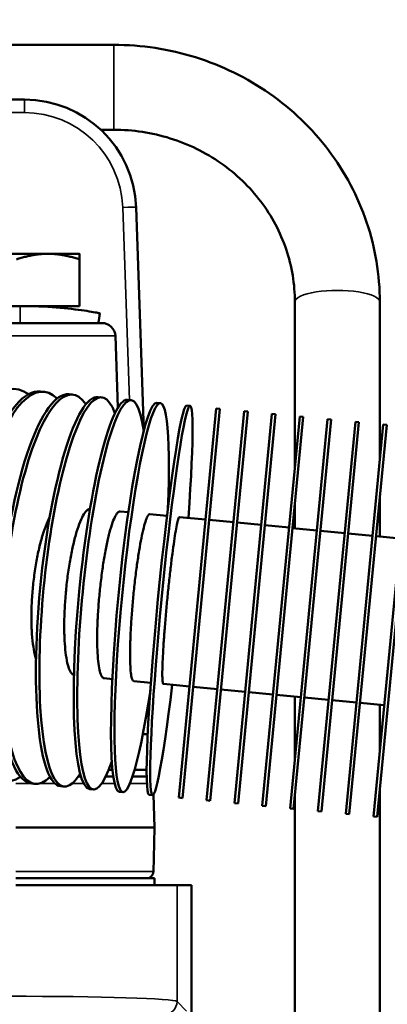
# Model space of a CAD drawing. Header units: inches. Extents: x 1 to 237, y 4 to 150.
# Tile 99 of 166: x 123.04 to 124.68, y 127.58 to 131.99. Entities that reach past the tile are written whole.
import ezdxf

# ---------------------------------------------------------------- set-up
doc = ezdxf.new("R2010")
doc.units = ezdxf.units.IN
doc.header["$LTSCALE"] = 7
doc.header["$MEASUREMENT"] = 0
for name, color, linetype, lineweight in [('Dimension (ANSI)', 7, 'Continuous', 25), ('Visible (ANSI)', 7, 'Continuous', 50), ('Visible Narrow (ANSI)', 7, 'Continuous', 35)]:
    doc.layers.add(name, color=color, linetype=linetype, lineweight=lineweight)
doc.styles.add('Dimension Text', font='tahoma.ttf')
doc.dimstyles.new('Dual Dimension', dxfattribs={"dimscale": 7, "dimtxt": 0.12, "dimasz": 0.098425, "dimexe": 0.125, "dimexo": 0.0625, "dimgap": 0.031496, "dimtad": 0, "dimtih": 1, "dimtoh": 1, "dimrnd": 1e-08, "dimzin": 4, "dimdsep": 46, "dimtxsty": 'Dimension Text', "dimcen": 0.09, "dimdle": 0.393701, "dimclrd": 256, "dimclre": 256, "dimclrt": 256, "dimadec": 0, "dimazin": 1, "dimtfac": 1, "dimtofl": 0, "dimtmove": 0, "dimatfit": 3, "dimfxl": 1, "dimtolj": 1, "dimtzin": 4, "dimlwd": -1, "dimlwe": -1, "dimarcsym": 0})

# ---------------------------------------------------------------- blocks, each defined once
blk = doc.blocks.new('*D10')
at = {"layer": 'Defpoints', "color": 0, "transparency": 16777216}
for p in [(133.3781, 137.6703), (133.3781, 124.9932), (104.713, 109.4716)]:
    blk.add_point(p, dxfattribs=at)
at = {"layer": 'Dimension (ANSI)', "transparency": 16777216}
for p, q in [((104.713, 109.9091), (104.713, 138.5453)), ((133.3781, 125.4307), (133.3781, 138.5453)), ((105.402, 137.6703), (115.1345, 137.6703)), ((132.6891, 137.6703), (122.9566, 137.6703))]:
    blk.add_line(p, q, dxfattribs=at)
for points in [[(105.402, 137.7852), (105.402, 137.5555), (104.713, 137.6703)], [(132.6891, 137.7852), (132.6891, 137.5555), (133.3781, 137.6703)]]:
    blk.add_solid(points, dxfattribs=at)
at = {"layer": 'Dimension (ANSI)', "transparency": 16777216, "insert": (119.0455, 137.6703), "char_height": 0.84, "attachment_point": 5, "style": 'Dimension Text'}
blk.add_mtext('\\A1;{\\H3.0x;(}\\S28.67^ 728.1 mm;{\\H3.0x;)}', dxfattribs=at)

msp = doc.modelspace()

# ---------------------------------------------------------------- linework, layer by layer
at = {"layer": 'Visible (ANSI)'}
for p, q in [((121.7052, 131.8767), (123.4582, 131.8767)), ((123.0582, 131.6317), (122.0337, 131.6317)), ((123.307, 131.4967), (123.307, 131.4967)), ((123.3998, 131.4967), (123.4582, 131.4967)), ((123.5927, 130.1515), (123.5579, 131.1491)), ((123.1637, 130.9417), (122.8827, 130.9417)), ((123.3042, 130.9417), (123.1637, 130.9417)), ((123.3042, 130.7077), (123.3042, 130.9166)), ((123.0373, 130.7077), (123.0398, 130.7077)), ((123.3042, 130.7077), (123.0398, 130.7077)), ((123.2107, 130.7006), (123.2107, 130.7077)), ((124.2682, 130.7254), (124.2682, 129.9853)), ((124.6482, 130.7254), (124.6482, 130.0193)), ((122.6412, 130.6317), (123.4053, 130.6317)), ((123.4653, 130.5738), (123.4765, 130.253)), ((123.1303, 130.3253), (123.1455, 130.3239)), ((123.2583, 130.313), (123.2737, 130.3115)), ((123.388, 130.3005), (123.4036, 130.299)), ((123.519, 130.2879), (123.5348, 130.2864)), ((123.6511, 130.2752), (123.6669, 130.2737)), ((123.7838, 130.2624), (123.7998, 130.2609)), ((123.9169, 130.2496), (123.7492, 128.5077)), ((123.7651, 128.5061), (123.9329, 130.2481)), ((124.0414, 130.2376), (123.8736, 128.4957)), ((123.8896, 128.4941), (124.0573, 130.2361)), ((123.9169, 130.2496), (123.9329, 130.2481)), ((124.1658, 130.2256), (123.9981, 128.4837)), ((124.014, 128.4822), (124.1817, 130.2241)), ((124.0414, 130.2376), (124.0573, 130.2361)), ((124.2902, 130.2137), (124.1225, 128.4717)), ((124.1384, 128.4702), (124.3061, 130.2121)), ((124.1658, 130.2256), (124.1817, 130.2241)), ((124.2902, 130.2137), (124.3061, 130.2121)), ((124.4146, 130.2017), (124.2469, 128.4597)), ((124.2628, 128.4582), (124.4306, 130.2001)), ((124.5391, 130.1897), (124.3713, 128.4478)), ((124.3873, 128.4462), (124.555, 130.1882)), ((124.4146, 130.2017), (124.4306, 130.2001)), ((124.6635, 130.1777), (124.4958, 128.4358)), ((124.5117, 128.4342), (124.6794, 130.1762)), ((124.5391, 130.1897), (124.555, 130.1882)), ((124.6635, 130.1777), (124.6794, 130.1762)), ((124.7879, 130.1657), (124.6202, 128.4238)), ((124.6361, 128.4223), (124.8038, 130.1642)), ((124.2682, 129.8184), (124.2682, 129.7135)), ((124.6482, 129.8523), (124.6482, 129.6769)), ((123.5236, 129.7852), (123.4868, 129.7887)), ((123.6961, 129.7686), (123.619, 129.776)), ((123.869, 129.7519), (123.7518, 129.7632)), ((123.9934, 129.7399), (123.8849, 129.7504)), ((124.1179, 129.7279), (124.0094, 129.7384)), ((124.2423, 129.716), (124.1338, 129.7264)), ((124.3667, 129.704), (124.2582, 129.7144)), ((124.4911, 129.692), (124.3826, 129.7024)), ((124.6156, 129.68), (124.5071, 129.6905)), ((124.74, 129.668), (124.6315, 129.6785)), ((123.415, 129.0422), (123.4517, 129.0386)), ((123.5471, 129.0294), (123.6242, 129.022)), ((123.6799, 129.0166), (123.7971, 129.0054)), ((123.9216, 128.9934), (123.8131, 129.0038)), ((124.046, 128.9814), (123.9375, 128.9918)), ((124.1704, 128.9694), (124.0619, 128.9799)), ((124.2948, 128.9574), (124.1863, 128.9679)), ((124.2682, 128.96), (124.2682, 128.6812)), ((124.4193, 128.9454), (124.3108, 128.9559)), ((124.5437, 128.9335), (124.4352, 128.9439)), ((124.6681, 128.9215), (124.5596, 128.9319)), ((124.6482, 128.9234), (124.6482, 128.7151)), ((123.6101, 128.7917), (123.5882, 128.7917)), ((123.4352, 128.6317), (123.4525, 128.6317)), ((123.551, 128.6317), (123.6052, 128.6317)), ((123.2993, 128.6017), (123.3116, 128.6017)), ((123.4218, 128.6017), (123.4562, 128.6017)), ((123.5417, 128.6017), (123.6054, 128.6017)), ((123.0905, 128.5711), (123.106, 128.5696)), ((123.2202, 128.5586), (123.2358, 128.5571)), ((123.3513, 128.546), (123.367, 128.5445)), ((124.6482, 128.5481), (124.6482, 125.4448)), ((123.4834, 128.5333), (123.4992, 128.5317)), ((123.6161, 128.5205), (123.632, 128.5189)), ((123.6364, 128.5221), (123.6402, 128.3742)), ((123.7492, 128.5077), (123.7651, 128.5061)), ((123.8736, 128.4957), (123.8896, 128.4941)), ((124.2682, 128.5142), (124.2682, 127.4816)), ((123.9981, 128.4837), (124.014, 128.4822)), ((124.1225, 128.4717), (124.1384, 128.4702)), ((124.2469, 128.4597), (124.2628, 128.4582)), ((124.3713, 128.4478), (124.3873, 128.4462)), ((124.4958, 128.4358), (124.5117, 128.4342)), ((124.6202, 128.4238), (124.6361, 128.4223)), ((123.0202, 128.3742), (123.6402, 128.3742)), ((123.6402, 128.3742), (123.6366, 128.2368)), ((123.6351, 128.1768), (123.6366, 128.2368)), ((123.6402, 128.1467), (123.0202, 128.1467)), ((123.6402, 128.1467), (123.6402, 128.1167)), ((123.0202, 128.1167), (123.2933, 128.1167)), ((123.2933, 128.1167), (123.7411, 128.1167)), ((123.8052, 128.1167), (123.7411, 128.1167)), ((123.8052, 127.5372), (123.8052, 128.1167))]:
    msp.add_line(p, q, dxfattribs=at)
for centre, radius, start, end in [((123.0582, 131.1317), 0.5, 2, 90), ((123.4053, 130.5717), 0.06, 2, 90), ((123.5771, 128.8817), 0.06, 47.4363, 53.5477), ((123.6041, 128.5707), 0.031, 87.6295, 90), ((123.6041, 128.1777), 0.031, 270, 358.5)]:
    msp.add_arc(centre, radius, start, end, dxfattribs=at)
for centre, major_axis, ratio, start_param, end_param in [((122.9354, 129.4651), (0.0839, 0.871), 0.347305, 6.084719, 9.623244), ((123.0616, 129.4529), (0.0839, 0.871), 0.299363, 6.045469, 9.662494), ((123.1898, 129.4406), (0.0839, 0.871), 0.250653, 5.988634, 9.719329), ((123.3197, 129.4281), (0.0839, 0.871), 0.201299, 5.897922, 9.810042), ((123.4509, 129.4154), (0.0839, 0.871), 0.151428, 5.726035, 9.981928), ((123.5831, 129.4027), (0.0839, 0.871), 0.101168, 5.198483, 10.50948), ((123.0464, 129.4544), (-0.0839, -0.871), 0.299363, 3.141593, 6.283185), ((123.1744, 129.442), (-0.0839, -0.871), 0.250653, 3.141593, 6.283185), ((123.3041, 129.4296), (-0.0839, -0.871), 0.201299, 3.141593, 6.283185), ((123.7159, 129.3899), (0.0839, 0.871), 0.050649, 5.1553, 10.552663), ((123.4352, 129.4169), (-0.0839, -0.871), 0.151428, 3.141593, 6.283185), ((123.5672, 129.4042), (-0.0839, -0.871), 0.101168, 3.141593, 6.283185), ((123.7, 129.3914), (-0.0839, -0.871), 0.050649, 3.141593, 6.283185)]:
    msp.add_ellipse(centre, major_axis=major_axis, ratio=ratio, start_param=start_param, end_param=end_param, dxfattribs=at)
for points, knots in [([(123.4582, 131.8767), (123.5821, 131.8767), (123.7059, 131.8578), (123.9419, 131.7841), (124.054, 131.7293), (124.2556, 131.5884), (124.3451, 131.5025), (124.4925, 131.3075), (124.5503, 131.1985), (124.6282, 130.9681), (124.6482, 130.8468), (124.6482, 130.7254)], [1.570796, 1.570796, 1.570796, 1.570796, 1.884956, 1.884956, 2.199115, 2.199115, 2.513274, 2.513274, 2.827433, 2.827433, 3.141593, 3.141593, 3.141593, 3.141593]), ([(123.4582, 131.4967), (123.5438, 131.4967), (123.6294, 131.4836), (123.7918, 131.4329), (123.8686, 131.3952), (124.0058, 131.2994), (124.0662, 131.2413), (124.1651, 131.1105), (124.2035, 131.0379), (124.2551, 130.8854), (124.2682, 130.8054), (124.2682, 130.7255), (124.2682, 130.7254), (124.2682, 130.7254)], [1.570796, 1.570796, 1.570796, 1.570796, 1.884917, 1.884917, 2.199076, 2.199076, 2.513236, 2.513236, 2.827395, 2.827395, 3.141554, 3.141554, 3.141593, 3.141593, 3.141593, 3.141593]), ([(122.8357, 130.7006), (122.7907, 130.6969), (122.7089, 130.6867), (122.6437, 130.6742), (122.6513, 130.6742), (122.732, 130.687), (122.8706, 130.7029), (122.9838, 130.7077), (123.0398, 130.7077)], [-1.090933, -1.090933, -1.090933, -1.090933, -0.673198, -0.224399, 0.224399, 0.673198, 1.121997, 1.570796, 1.570796, 1.570796, 1.570796]), ([(123.0398, 130.7077), (123.0959, 130.7077), (123.2068, 130.7029), (123.336, 130.687), (123.3895, 130.6768), (123.3963, 130.675), (123.3963, 130.6748)], [1.570796, 1.570796, 1.570796, 1.570796, 2.019595, 2.468394, 2.917193, 3.097899, 3.097899, 3.097899, 3.097899]), ([(123.3519, 129.8012), (123.3482, 129.8007), (123.3443, 129.7988), (123.3349, 129.7911), (123.3293, 129.7841), (123.319, 129.7673), (123.3134, 129.756), (123.3023, 129.7289), (123.2968, 129.7131), (123.2871, 129.6811), (123.282, 129.6621), (123.2724, 129.6208), (123.2679, 129.5987), (123.2602, 129.5565), (123.2564, 129.5325), (123.2497, 129.4834), (123.2468, 129.4583), (123.2446, 129.4353), (123.2423, 129.4123), (123.2404, 129.3871), (123.2376, 129.3376), (123.2368, 129.3133), (123.2363, 129.2704), (123.2365, 129.2478), (123.2381, 129.2055), (123.2395, 129.1858), (123.2429, 129.1526), (123.2452, 129.1361), (123.2509, 129.1074), (123.2543, 129.0952), (123.2612, 129.0767), (123.2653, 129.0687), (123.2731, 129.0594), (123.2766, 129.0569), (123.2801, 129.0556)], [4.278467, 4.278467, 4.278467, 4.278467, 4.408223, 4.408223, 4.584554, 4.584554, 4.760883, 4.760883, 4.937213, 4.937213, 5.11354, 5.11354, 5.289868, 5.289868, 5.466194, 5.466194, 5.64252, 5.64252, 5.64252, 5.818847, 5.818847, 5.995174, 5.995174, 6.171502, 6.171502, 6.34783, 6.34783, 6.524159, 6.524159, 6.700488, 6.700488, 6.876818, 6.876818, 7.006574, 7.006574, 7.006574, 7.006574]), ([(123.4868, 129.7887), (123.4834, 129.789), (123.4793, 129.7871), (123.4709, 129.778), (123.4665, 129.7709), (123.4584, 129.7539), (123.4539, 129.7425), (123.4449, 129.7152), (123.4404, 129.6993), (123.4323, 129.6672), (123.428, 129.648), (123.4197, 129.6067), (123.4158, 129.5845), (123.409, 129.5421), (123.4056, 129.5181), (123.3994, 129.469), (123.3966, 129.4439), (123.3944, 129.4209), (123.3922, 129.3978), (123.3901, 129.3726), (123.3868, 129.3232), (123.3856, 129.299), (123.3842, 129.2562), (123.3838, 129.2337), (123.384, 129.1915), (123.3846, 129.1719), (123.3864, 129.1388), (123.3878, 129.1223), (123.3914, 129.0938), (123.3937, 129.0818), (123.3984, 129.0635), (123.4014, 129.0556), (123.4079, 129.0451), (123.4115, 129.0425), (123.415, 129.0422)], [4.231892, 4.231892, 4.231892, 4.231892, 4.408223, 4.408223, 4.584554, 4.584554, 4.760883, 4.760883, 4.937213, 4.937213, 5.11354, 5.11354, 5.289868, 5.289868, 5.466194, 5.466194, 5.64252, 5.64252, 5.64252, 5.818846, 5.818846, 5.995173, 5.995173, 6.1715, 6.1715, 6.347828, 6.347828, 6.524157, 6.524157, 6.700486, 6.700486, 6.876817, 6.876817, 7.053149, 7.053149, 7.053149, 7.053149]), ([(123.619, 129.776), (123.6167, 129.7762), (123.6139, 129.7742), (123.608, 129.7648), (123.6048, 129.7576), (123.5988, 129.7403), (123.5954, 129.7288), (123.5885, 129.7013), (123.585, 129.6853), (123.5786, 129.6531), (123.5751, 129.6338), (123.5682, 129.5924), (123.5649, 129.5701), (123.559, 129.5277), (123.5559, 129.5037), (123.5502, 129.4545), (123.5475, 129.4294), (123.5453, 129.4063), (123.5431, 129.3833), (123.5409, 129.3581), (123.5371, 129.3088), (123.5356, 129.2846), (123.5333, 129.2418), (123.5323, 129.2194), (123.5311, 129.1773), (123.5309, 129.1578), (123.531, 129.1249), (123.5314, 129.1085), (123.533, 129.0802), (123.5341, 129.0683), (123.5367, 129.0502), (123.5384, 129.0424), (123.5425, 129.0322), (123.5448, 129.0296), (123.5471, 129.0294)], [4.231892, 4.231892, 4.231892, 4.231892, 4.408223, 4.408223, 4.584554, 4.584554, 4.760883, 4.760883, 4.937213, 4.937213, 5.11354, 5.11354, 5.289868, 5.289868, 5.466194, 5.466194, 5.64252, 5.64252, 5.64252, 5.818846, 5.818846, 5.995173, 5.995173, 6.1715, 6.1715, 6.347828, 6.347828, 6.524157, 6.524157, 6.700486, 6.700486, 6.876817, 6.876817, 7.053149, 7.053149, 7.053149, 7.053149]), ([(123.1715, 129.7634), (123.1703, 129.761), (123.169, 129.7585), (123.1612, 129.7425), (123.1547, 129.7268), (123.1434, 129.695), (123.1375, 129.676), (123.1265, 129.6349), (123.1214, 129.6128), (123.1129, 129.5707), (123.1087, 129.5467), (123.1015, 129.4977), (123.0985, 129.4726), (123.0963, 129.4496), (123.0941, 129.4265), (123.0922, 129.4013), (123.0899, 129.3518), (123.0895, 129.3275), (123.0898, 129.2845), (123.0906, 129.2619), (123.0936, 129.2195), (123.0957, 129.1997), (123.1008, 129.1663), (123.1041, 129.1497), (123.1087, 129.1324), (123.1095, 129.1298), (123.1103, 129.1272)], [4.727209, 4.727209, 4.727209, 4.727209, 4.760883, 4.760883, 4.937213, 4.937213, 5.11354, 5.11354, 5.289868, 5.289868, 5.466194, 5.466194, 5.64252, 5.64252, 5.64252, 5.818846, 5.818846, 5.995173, 5.995173, 6.1715, 6.1715, 6.347828, 6.347828, 6.524157, 6.524157, 6.557831, 6.557831, 6.557831, 6.557831]), ([(123.7518, 129.7632), (123.7507, 129.7633), (123.7492, 129.7611), (123.7457, 129.7516), (123.7438, 129.7442), (123.7399, 129.7268), (123.7377, 129.7151), (123.7329, 129.6874), (123.7303, 129.6713), (123.7255, 129.6389), (123.7229, 129.6196), (123.7174, 129.578), (123.7147, 129.5557), (123.7097, 129.5132), (123.707, 129.4891), (123.7017, 129.4399), (123.6992, 129.4148), (123.697, 129.3917), (123.6948, 129.3687), (123.6925, 129.3435), (123.6882, 129.2942), (123.6863, 129.2701), (123.6831, 129.2274), (123.6815, 129.205), (123.6789, 129.1631), (123.6778, 129.1436), (123.6764, 129.1109), (123.6758, 129.0946), (123.6752, 129.0665), (123.6752, 129.0547), (123.6757, 129.0368), (123.6762, 129.0292), (123.6777, 129.0191), (123.6788, 129.0167), (123.6799, 129.0166)], [4.231892, 4.231892, 4.231892, 4.231892, 4.408223, 4.408223, 4.584554, 4.584554, 4.760883, 4.760883, 4.937213, 4.937213, 5.11354, 5.11354, 5.289868, 5.289868, 5.466194, 5.466194, 5.64252, 5.64252, 5.64252, 5.818846, 5.818846, 5.995173, 5.995173, 6.1715, 6.1715, 6.347828, 6.347828, 6.524157, 6.524157, 6.700486, 6.700486, 6.876817, 6.876817, 7.053149, 7.053149, 7.053149, 7.053149])]:
    msp.add_open_spline(points, degree=3, knots=knots, dxfattribs=at)
for points in [[(123.1637, 130.9417), (123.0985, 130.9417), (123.0232, 130.9166)], [(123.3042, 130.9166), (123.2289, 130.9417), (123.1637, 130.9417)], [(123.3042, 130.9417), (123.3042, 130.9417), (123.3042, 130.9166)]]:
    msp.add_rational_spline(points, [1, 1.0379548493, 1], degree=2, dxfattribs=at)
msp.add_open_spline([(123.3963, 130.6748), (123.3937, 130.6604), (123.3912, 130.646), (123.3886, 130.6317)], degree=3, dxfattribs=at)
at = {"layer": 'Visible Narrow (ANSI)'}
for p, q in [((123.4582, 131.4967), (123.4582, 131.8767)), ((123.0582, 131.5738), (123.0582, 131.6317)), ((122.267, 131.5738), (123.0582, 131.5738)), ((123.4979, 131.1491), (123.5281, 130.287)), ((123.0398, 130.6317), (123.0398, 130.7077)), ((122.6763, 130.5738), (123.4653, 130.5738)), ((123.615, 128.8838), (123.605, 128.8838)), ((123.0874, 128.5715), (123.0202, 128.5715)), ((123.1943, 128.5715), (123.1268, 128.5715)), ((123.3236, 128.5715), (123.2728, 128.5715)), ((123.4618, 128.5715), (123.4045, 128.5715)), ((123.6062, 128.5715), (123.5304, 128.5715)), ((123.0202, 128.1768), (123.6351, 128.1768)), ((123.7411, 127.5957), (123.7411, 128.1167)), ((123.7841, 127.5527), (123.7411, 127.5957))]:
    msp.add_line(p, q, dxfattribs=at)
msp.add_arc((123.0582, 131.1338), 0.44, 2, 90, dxfattribs=at)
for centre, major_axis, ratio, start_param, end_param in [((123.4979, 131.147), (0.06, 0.0021), 0.034878, 0, 1.569578), ((124.4582, 130.7254), (0.19, 0), 0.275778, 0, 3.141593), ((122.9916, 127.5948), (-0.75, 0), 0.032127, 3.176499, 4.712389), ((123.6811, 127.5957), (-0.0424, -0.0424), 0.998783, 0.786007, 2.355586)]:
    msp.add_ellipse(centre, major_axis=major_axis, ratio=ratio, start_param=start_param, end_param=end_param, dxfattribs=at)

# ---------------------------------------------------------------- dimensions: what is measured, and where the dimension line sits
at = {"layer": 'Dimension (ANSI)'}
dim = msp.add_linear_dim(base=(133.3781, 137.6703), p1=(104.713, 109.4716), p2=(133.3781, 124.9932), text='{\\H3.0x;(}\\S<>^ 728.1 mm;{\\H3.0x;)}', dimstyle='Dual Dimension', override={"dimgap": 0.031496, "dimtih": 0, "dimtoh": 0, "dimdec": 2, "dimpost": '\\X', "dimtol": 0, "dimlim": 0, "dimtp": 0, "dimtm": 0, "dimtdec": 2, "dimatfit": 1}, dxfattribs=at)
dim.commit()
dim.dimension.update_dxf_attribs({"geometry": '*D10', "text_midpoint": (119.0455, 137.6703), "dimtype": 160})

doc.saveas('drawing.dxf')
